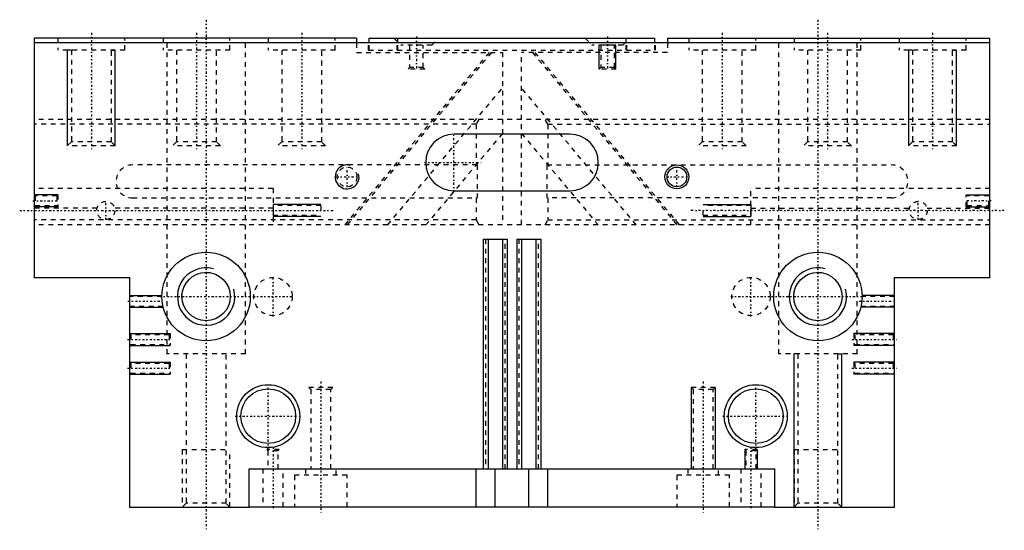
# Model space of a CAD drawing. Extents: x -103 to 103, y -5 to 102.
import ezdxf

# ---------------------------------------------------------------- set-up
doc = ezdxf.new("R2010")
doc.units = 0
doc.linetypes.add('CENTER', pattern=[1.5, 0.45, -0.5, 0.05, -0.5])
doc.linetypes.add('DASHED', pattern=[2, 1, -1])
for name, color, linetype in [('AM_0', 7, 'CONTINUOUS'), ('AM_2', 5, 'CONTINUOUS'), ('AM_3', 6, 'DASHED'), ('AM_5', 3, 'CONTINUOUS'), ('AM_7', 4, 'CENTER')]:
    doc.layers.add(name, color=color, linetype=linetype)

msp = doc.modelspace()

# ---------------------------------------------------------------- linework, layer by layer
at = {"layer": 'AM_0'}
for p, q in [((-100, 98), (-100, 97)), ((-32.5, 98), (-100, 98)), ((100, 97), (-100, 97)), ((-100, 97), (-100, 48)), ((-32.5, 98), (-32.5, 97)), ((-29.9, 98), (29.9, 98)), ((-29.9, 97), (-29.9, 98)), ((29.9, 97), (29.9, 98)), ((32.5, 98), (32.5, 97)), ((32.5, 98), (100, 98)), ((100, 97), (100, 98)), ((100, 48), (100, 97)), ((12.15, 77.9), (-12.15, 77.9)), ((-12.15, 66.1), (12.15, 66.1)), ((-6, 56), (-1, 56)), ((-6, 56), (-6, 8)), ((-5, 56), (-5, 8)), ((-2, 56), (-2, 8)), ((-1, 56), (-1, 8)), ((1, 56), (1, 8)), ((1, 56), (6, 56)), ((2, 56), (2, 8)), ((5, 56), (5, 8)), ((6, 56), (6, 8)), ((-100, 48), (-80, 48)), ((-80, 48), (-80, 0)), ((80, 0), (80, 48)), ((80, 48), (100, 48)), ((-55, 0), (-55, 8)), ((-55, 8), (55, 8)), ((-54.98, 0.05), (-54.98, 8)), ((-7.5, 0.05), (-7.5, 8)), ((7.5, 0.05), (7.5, 8)), ((54.98, 0.05), (54.98, 8)), ((55, 0), (55, 8)), ((-80, 0), (-55, 0)), ((-54.98, 0.05), (54.98, 0.05)), ((55, 0), (80, 0))]:
    msp.add_line(p, q, dxfattribs=at)
for centre, radius in [((34.5, 69), 2.07), ((-64, 44), 9.25), ((64, 44), 9.25), ((-64, 44), 5.05), ((64, 44), 5.05), ((-51, 19), 5.72), ((51, 19), 5.72)]:
    msp.add_circle(centre, radius, dxfattribs=at)
for centre, start, end in [((-12.15, 72), 90, 270), ((12.15, 72), 270, 90)]:
    msp.add_arc(centre, 5.9, start, end, dxfattribs=at)
at = {"layer": 'AM_2'}
for p, q in [((-23.9, 97), (-23.9, 98)), ((23.9, 97), (23.9, 98)), ((-3.5, 0.05), (-3.5, 8)), ((3.5, 0.05), (3.5, 8))]:
    msp.add_line(p, q, dxfattribs=at)
at = {"layer": 'AM_3'}
for p, q in [((-95, 98), (-95, 95.5)), ((-81, 95.5), (-81, 98)), ((-73, 98), (-73, 95.5)), ((-72.25, 97), (-72.25, 32)), ((-59, 95.5), (-59, 98)), ((-55.75, 32), (-55.75, 97)), ((-51, 98), (-51, 95.5)), ((-37, 95.5), (-37, 98)), ((-32.5, 97), (-32.5, 95)), ((-30, 95.5), (-30, 97)), ((-29.9, 95.5), (-29.9, 97)), ((-24.7, 98), (-23.2, 96.5)), ((-24, 95.5), (-24, 97)), ((-23.9, 95.5), (-23.9, 97)), ((-16.8, 96.5), (-15.3, 98)), ((15.3, 98), (16.8, 96.5)), ((23.2, 96.5), (24.7, 98)), ((23.9, 95.5), (23.9, 97)), ((24, 95.5), (24, 97)), ((29.9, 95.5), (29.9, 97)), ((30, 95.5), (30, 97)), ((32.5, 97), (32.5, 95)), ((37, 98), (37, 95.5)), ((51, 95.5), (51, 98)), ((55.75, 97), (55.75, 32)), ((59, 98), (59, 95.5)), ((72.25, 32), (72.25, 97)), ((73, 95.5), (73, 98)), ((81, 98), (81, 95.5)), ((95, 95.5), (95, 98)), ((-81, 95.5), (-95, 95.5)), ((-92.19, 95.5), (-92.19, 76.31)), ((-83.81, 76.31), (-83.81, 95.5)), ((-59, 95.5), (-73, 95.5)), ((-70.19, 95.5), (-70.19, 76.31)), ((-61.81, 76.31), (-61.81, 95.5)), ((-37, 95.5), (-51, 95.5)), ((-48.19, 95.5), (-48.19, 76.31)), ((-39.81, 76.31), (-39.81, 95.5)), ((-4.79, 95), (-35, 59)), ((-4.29, 95), (-34.5, 59)), ((-32.5, 95), (-2, 95)), ((-30, 95.5), (30, 95.5)), ((-16.8, 96.5), (-23.2, 96.5)), ((-21.43, 96.5), (-21.43, 91.83)), ((-18.57, 91.83), (-18.57, 96.5)), ((-2, 95), (-2, 59)), ((2, 59), (2, 95)), ((32.5, 95), (2, 95)), ((4.29, 95), (34.5, 59)), ((4.79, 95), (35, 59)), ((23.2, 96.5), (16.8, 96.5)), ((18.57, 96.5), (18.57, 91.83)), ((21.43, 91.83), (21.43, 96.5)), ((51, 95.5), (37, 95.5)), ((39.81, 95.5), (39.81, 76.31)), ((48.19, 76.31), (48.19, 95.5)), ((73, 95.5), (59, 95.5)), ((61.81, 95.5), (61.81, 76.31)), ((70.19, 76.31), (70.19, 95.5)), ((95, 95.5), (81, 95.5)), ((83.81, 95.5), (83.81, 76.31)), ((92.19, 76.31), (92.19, 95.5)), ((-21.43, 91.83), (-21.75, 91.5)), ((-18.25, 91.5), (-21.75, 91.5)), ((-18.57, 91.83), (-21.43, 91.83)), ((-18.25, 91.5), (-18.57, 91.83)), ((18.57, 91.83), (18.25, 91.5)), ((21.75, 91.5), (18.25, 91.5)), ((21.43, 91.83), (18.57, 91.83)), ((21.75, 91.5), (21.43, 91.83)), ((-26, 59), (-2, 87.6)), ((26, 59), (2, 87.6)), ((100, 81), (-100, 81)), ((-6.91, 81), (-7.48, 80)), ((7.48, 80), (6.91, 81)), ((-7.48, 80), (-100, 80)), ((-7.48, 80), (-7.48, 71.5)), ((7.48, 80), (100, 80)), ((7.48, 80), (7.48, 71.5)), ((-92.19, 76.31), (-93, 75.5)), ((-83.81, 76.31), (-92.19, 76.31)), ((-83, 75.5), (-83.81, 76.31)), ((-70.19, 76.31), (-71, 75.5)), ((-61.81, 76.31), (-70.19, 76.31)), ((-61, 75.5), (-61.81, 76.31)), ((-48.19, 76.31), (-49, 75.5)), ((-39.81, 76.31), (-48.19, 76.31)), ((-39, 75.5), (-39.81, 76.31)), ((-2, 78.07), (-18, 59)), ((2, 78.07), (18, 59)), ((39.81, 76.31), (39, 75.5)), ((48.19, 76.31), (39.81, 76.31)), ((49, 75.5), (48.19, 76.31)), ((61.81, 76.31), (61, 75.5)), ((70.19, 76.31), (61.81, 76.31)), ((71, 75.5), (70.19, 76.31)), ((83.81, 76.31), (83, 75.5)), ((92.19, 76.31), (83.81, 76.31)), ((93, 75.5), (92.19, 76.31)), ((-83, 75.5), (-93, 75.5)), ((-61, 75.5), (-71, 75.5)), ((-39, 75.5), (-49, 75.5)), ((49, 75.5), (39, 75.5)), ((71, 75.5), (61, 75.5)), ((93, 75.5), (83, 75.5)), ((-7.31, 71.5), (-79.4, 71.5)), ((-7.31, 71.5), (-7.31, 64.6)), ((7.31, 71.5), (79.4, 71.5)), ((7.31, 71.5), (7.31, 64.6)), ((-50, 66.6), (-100, 66.6)), ((-50, 66.6), (-50, 59)), ((50, 59), (50, 66.6)), ((100, 66.6), (50, 66.6)), ((-99.76, 65.01), (-100, 65.25)), ((-95.24, 65.01), (-99.76, 65.01)), ((-99.76, 65.01), (-99.76, 62.99)), ((-95, 65.25), (-95.24, 65.01)), ((-95.24, 65.01), (-95.24, 62.99)), ((-95, 65.25), (-95, 62.75)), ((-79.4, 64.6), (-7.31, 64.6)), ((-7.48, 64.6), (-7.48, 60)), ((79.4, 64.6), (7.31, 64.6)), ((7.48, 64.6), (7.48, 60)), ((95, 62.75), (95, 65.25)), ((95.24, 65.01), (95, 65.25)), ((99.76, 65.01), (95.24, 65.01)), ((95.24, 62.99), (95.24, 65.01)), ((100, 65.25), (99.76, 65.01)), ((99.76, 62.99), (99.76, 65.01)), ((-100, 62.75), (-99.76, 62.99)), ((-86.83, 62.5), (-100, 62.5)), ((-99.76, 62.99), (-95.24, 62.99)), ((-95.24, 62.99), (-95, 62.75)), ((-50, 62.5), (-83.17, 62.5)), ((-40, 63.01), (-50, 63.01)), ((-40, 63.01), (-40, 60.99)), ((40, 60.99), (40, 63.01)), ((50, 63.01), (40, 63.01)), ((50, 62.5), (83.17, 62.5)), ((86.83, 62.5), (100, 62.5)), ((95, 62.75), (95.24, 62.99)), ((95.24, 62.99), (99.76, 62.99)), ((99.76, 62.99), (100, 62.75)), ((-7.48, 60), (-100, 60)), ((-50, 60.99), (-40, 60.99)), ((-7.48, 60), (-6.91, 59)), ((6.91, 59), (7.48, 60)), ((7.48, 60), (100, 60)), ((40, 60.99), (50, 60.99)), ((100, 59), (-100, 59)), ((-5.55, 56), (-5.55, 8)), ((-1.45, 8), (-1.45, 56)), ((1.45, 56), (1.45, 8)), ((5.55, 8), (5.55, 56)), ((-64.32, 49.04), (-64, 49.05)), ((63.68, 49.04), (64, 49.05)), ((-73.25, 44.01), (-80, 44.01)), ((80, 44.01), (73.25, 44.01)), ((-80, 41.99), (-73.03, 41.99)), ((73.03, 41.99), (80, 41.99)), ((-79.76, 36.01), (-80, 36.25)), ((-71.74, 36.01), (-79.76, 36.01)), ((-79.76, 36.01), (-79.76, 33.99)), ((-71.5, 36.25), (-71.74, 36.01)), ((-71.74, 36.01), (-71.74, 33.99)), ((-71.5, 36.25), (-71.5, 33.75)), ((71.74, 36.01), (71.5, 36.25)), ((71.5, 36.25), (71.5, 33.75)), ((79.76, 36.01), (71.74, 36.01)), ((71.74, 36.01), (71.74, 33.99)), ((80, 36.25), (79.76, 36.01)), ((79.76, 36.01), (79.76, 33.99)), ((-80, 33.75), (-79.76, 33.99)), ((-79.76, 33.99), (-71.74, 33.99)), ((-71.74, 33.99), (-71.5, 33.75)), ((71.5, 33.75), (71.74, 33.99)), ((71.74, 33.99), (79.76, 33.99)), ((79.76, 33.99), (80, 33.75)), ((-55.75, 32), (-72.25, 32)), ((-68.19, 32), (-68.19, 0.81)), ((-59.81, 0.81), (-59.81, 32)), ((72.25, 32), (55.75, 32)), ((59.81, 32), (59.81, 0.81)), ((68.19, 0.81), (68.19, 32)), ((-79.76, 30.01), (-80, 30.25)), ((-71.74, 30.01), (-79.76, 30.01)), ((-79.76, 30.01), (-79.76, 27.99)), ((-71.5, 30.25), (-71.74, 30.01)), ((-71.74, 30.01), (-71.74, 27.99)), ((-71.5, 30.25), (-71.5, 27.75)), ((71.74, 30.01), (71.5, 30.25)), ((71.5, 30.25), (71.5, 27.75)), ((79.76, 30.01), (71.74, 30.01)), ((71.74, 30.01), (71.74, 27.99)), ((80, 30.25), (79.76, 30.01)), ((79.76, 30.01), (79.76, 27.99)), ((-80, 27.75), (-79.76, 27.99)), ((-79.76, 27.99), (-71.74, 27.99)), ((-71.74, 27.99), (-71.5, 27.75)), ((71.5, 27.75), (71.74, 27.99)), ((71.74, 27.99), (79.76, 27.99)), ((79.76, 27.99), (80, 27.75)), ((-42.5, 25), (-42.07, 24.57)), ((-37.5, 25), (-42.5, 25)), ((-37.93, 24.57), (-37.5, 25)), ((37.5, 25), (37.93, 24.57)), ((42.5, 25), (37.5, 25)), ((42.07, 24.57), (42.5, 25)), ((-42.07, 24.57), (-42.07, 8)), ((-37.93, 24.57), (-42.07, 24.57)), ((-37.93, 8), (-37.93, 24.57)), ((37.93, 24.57), (37.93, 8)), ((42.07, 24.57), (37.93, 24.57)), ((42.07, 8), (42.07, 24.57)), ((-69, 12), (-59, 12)), ((-69, 12), (-69, 0)), ((-59, 0), (-59, 12)), ((-51.3, 12), (-51.06, 11.76)), ((-48.7, 12), (-51.3, 12)), ((-51.06, 11.76), (-51.06, 8)), ((-48.94, 11.76), (-51.06, 11.76)), ((-48.94, 11.76), (-48.7, 12)), ((-48.94, 8), (-48.94, 11.76)), ((48.7, 12), (48.94, 11.76)), ((51.3, 12), (48.7, 12)), ((48.94, 11.76), (48.94, 8)), ((51.06, 11.76), (48.94, 11.76)), ((51.06, 11.76), (51.3, 12)), ((51.06, 8), (51.06, 11.76)), ((59, 12), (69, 12)), ((59, 12), (59, 0)), ((69, 0), (69, 12)), ((-52.1, 8), (-52.1, 0.05)), ((-47.9, 0.05), (-47.9, 8)), ((-45.5, 6.65), (-45.5, 0.05)), ((-34.5, 6.65), (-45.5, 6.65)), ((-43.2, 8), (-43.2, 6.65)), ((-36.8, 6.65), (-36.8, 8)), ((-34.5, 0.05), (-34.5, 6.65)), ((34.5, 6.65), (34.5, 0.05)), ((45.5, 6.65), (34.5, 6.65)), ((36.8, 8), (36.8, 6.65)), ((43.2, 6.65), (43.2, 8)), ((45.5, 0.05), (45.5, 6.65)), ((47.9, 8), (47.9, 0.05)), ((52.1, 0.05), (52.1, 8)), ((-68.19, 0.81), (-69, 0)), ((-59.81, 0.81), (-68.19, 0.81)), ((-59, 0), (-59.81, 0.81)), ((59.81, 0.81), (59, 0)), ((68.19, 0.81), (59.81, 0.81)), ((69, 0), (68.19, 0.81))]:
    msp.add_line(p, q, dxfattribs=at)
for points in [[(-64, 49.05, 0), (-63.23, 48.99, 0), (-63.17, 48.98, 0)], [(64, 49.05, 0), (64.77, 48.99, 0), (64.83, 48.98, 0)], [(-69.04, 43.68, 0), (-69.05, 44.27, 0), (-68.95, 44.99, 0), (-68.91, 45.17, 0)], [(58.96, 43.68, 0), (58.95, 44.27, 0), (59.05, 44.99, 0), (59.09, 45.17, 0)]]:
    msp.add_polyline3d(points, dxfattribs=at)
for centre, radius in [((-34.5, 69), 2.07), ((-85, 62), 1.9), ((85, 62), 1.9), ((-50, 44), 4), ((50, 44), 4)]:
    msp.add_circle(centre, radius, dxfattribs=at)
for centre, start, end in [((-79.4, 68.05), 90, 270), ((79.4, 68.05), 270, 90)]:
    msp.add_arc(centre, 3.45, start, end, dxfattribs=at)
at = {"layer": 'AM_5'}
for p, q in [((-93, 75.5), (-93, 95.5)), ((-92.19, 95.5), (-93, 95.5)), ((-83.81, 95.5), (-83, 95.5)), ((-83, 75.5), (-83, 95.5)), ((21.75, 96.5), (18.25, 96.5)), ((18.25, 91.5), (18.25, 96.5)), ((21.75, 91.5), (21.75, 96.5)), ((83, 75.5), (83, 95.5)), ((83.81, 95.5), (83, 95.5)), ((92.19, 95.5), (93, 95.5)), ((93, 75.5), (93, 95.5)), ((-95, 65.25), (-100, 65.25)), ((95, 65.25), (100, 65.25)), ((-95, 62.75), (-100, 62.75)), ((-40, 63.25), (-50, 63.25)), ((-50, 63.25), (-50, 60.75)), ((40, 63.25), (50, 63.25)), ((50, 63.25), (50, 60.75)), ((95, 62.75), (100, 62.75)), ((-40, 60.75), (-50, 60.75)), ((40, 60.75), (50, 60.75)), ((-80, 44.25), (-73.25, 44.25)), ((80, 44.25), (73.25, 44.25)), ((-80, 41.75), (-73, 41.75)), ((80, 41.75), (73, 41.75)), ((-80, 36.25), (-71.5, 36.25)), ((80, 36.25), (71.5, 36.25)), ((-80, 33.75), (-71.5, 33.75)), ((80, 33.75), (71.5, 33.75)), ((59, 0), (59, 32)), ((59.81, 32), (59, 32)), ((68.19, 32), (69, 32)), ((69, 0), (69, 32)), ((-80, 30.25), (-71.5, 30.25)), ((80, 30.25), (71.5, 30.25)), ((-80, 27.75), (-71.5, 27.75)), ((80, 27.75), (71.5, 27.75)), ((37.5, 25), (37.5, 8)), ((42.5, 25), (42.5, 8)), ((48.7, 12), (48.7, 8)), ((51.3, 12), (51.3, 8)), ((37.5, 8), (42.5, 8)), ((48.7, 8), (51.3, 8))]:
    msp.add_line(p, q, dxfattribs=at)
for centre, radius in [((34.5, 69), 2.5), ((-51, 19), 6.58), ((51, 19), 6.58)]:
    msp.add_circle(centre, radius, dxfattribs=at)
for centre, radius in [((-34.5, 69), 2.5), ((-64, 44), 6), ((64, 44), 6)]:
    msp.add_arc(centre, radius, 75, 15, dxfattribs=at)
at = {"layer": 'AM_7'}
for p, q in [((-64, 101.85), (-64, -4.85)), ((64, 101.85), (64, -4.85)), ((-88, 99.12), (-88, 74.38)), ((-66, 99.12), (-66, 74.38)), ((-44, 99.12), (-44, 74.38)), ((44, 99.12), (44, 74.38)), ((66, 99.12), (66, 74.38)), ((88, 99.12), (88, 74.38)), ((-20, 98.32), (-20, 91.18)), ((20, 98.32), (20, 91.18)), ((-12.15, 65.81), (-12.15, 78.19)), ((-34.5, 66.83), (-34.5, 71.17)), ((-18.34, 72), (-5.96, 72)), ((34.5, 66.83), (34.5, 71.17)), ((-36.67, 69), (-32.33, 69)), ((32.33, 69), (36.67, 69)), ((-100.25, 64), (-94.75, 64)), ((-85, 60.01), (-85, 63.99)), ((85, 60.01), (85, 63.99)), ((100.25, 64), (94.75, 64)), ((-103, 62), (-37, 62)), ((103, 62), (37, 62)), ((-50, 39.8), (-50, 48.2)), ((50, 39.8), (50, 48.2)), ((-73.71, 44), (-54.29, 44)), ((-54.2, 44), (-45.8, 44)), ((45.8, 44), (54.2, 44)), ((54.29, 44), (73.71, 44)), ((-80.35, 43), (-72.65, 43)), ((72.65, 43), (80.35, 43)), ((-80.42, 35), (-71.08, 35)), ((71.08, 35), (80.42, 35)), ((-80.42, 29), (-71.08, 29)), ((71.08, 29), (80.42, 29)), ((-51, 12.09), (-51, 25.91)), ((-40, 26.25), (-40, -1.25)), ((40, 26.25), (40, -1.25)), ((51, 12.09), (51, 25.91)), ((-57.91, 19), (-44.09, 19)), ((44.09, 19), (57.91, 19)), ((-50, 12.6), (-50, -0.6)), ((50, 12.6), (50, -0.6))]:
    msp.add_line(p, q, dxfattribs=at)

doc.saveas('drawing.dxf')
